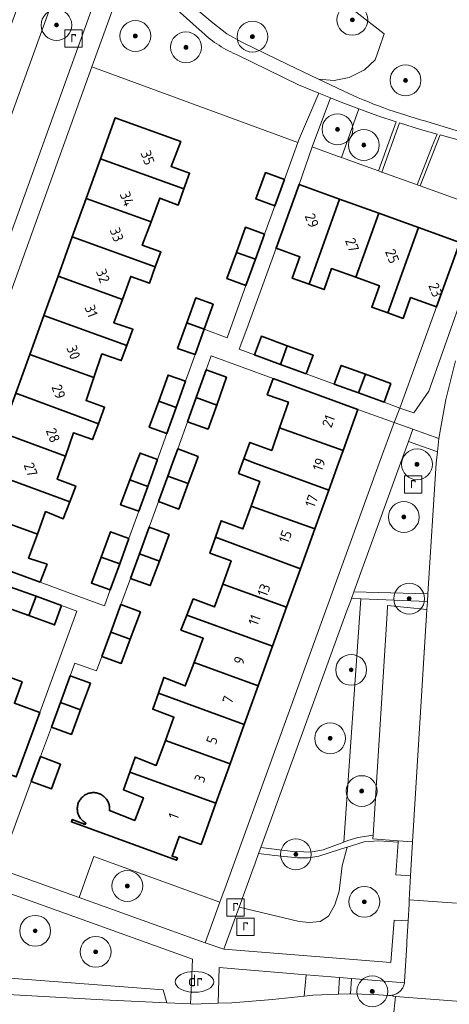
# Model space of a CAD drawing. Extents: x 154222 to 160093, y 456746 to 462495.
# Tile 228 of 256: x 158827 to 158883, y 460930 to 461057. Entities that reach past the tile are written whole.
import ezdxf
from ezdxf.enums import TextEntityAlignment as Align

# ---------------------------------------------------------------- set-up
doc = ezdxf.new("R2010")
doc.units = 0
doc.header["$LTSCALE"] = 0.75
doc.layers.get('0').update_dxf_attribs({"linetype": 'CONTINUOUS'})
for name, color, linetype, lineweight in [('B-XX-GR-BEPLANTING_CULTUUR_BOSPLANTSOEN-GV', 252, 'CONTINUOUS', 18), ('B-XX-GR-BEPLANTING_CULTUUR_HEESTERS-GV', 252, 'CONTINUOUS', 18), ('B-XX-GR-BOOM-S', 252, 'CONTINUOUS', 25), ('B-XX-OG-BEBOUWING-GV', 6, 'CONTINUOUS', 35), ('B-XX-OG-BEBOUWING-T18', 1, 'CONTINUOUS', 18), ('B-XX-OG-TERREIN_CULTUURSCHEIDING-GV', 252, 'CONTINUOUS', 18), ('B-XX-OG-TERREIN_ERF-GV', 252, 'CONTINUOUS', 18), ('B-XX-RI-DRAINAGE_PUT-S', 252, 'CONTINUOUS', 25), ('B-XX-RI-GWA_RIOOLPUT-S', 252, 'CONTINUOUS', 25), ('B-XX-VH-VERHARDING_ASFALT-GV', 252, 'CONTINUOUS', 18), ('B-XX-VH-VERHARDING_STRAATBAKSTEEN-GV', 252, 'CONTINUOUS', 18), ('B-XX-VH-VERHARDING_TEGEL-GV', 252, 'CONTINUOUS', 18)]:
    doc.layers.add(name, color=color, linetype=linetype, lineweight=lineweight)
doc.styles.add('NLCS-ISO', font='NLCS-ISO.ttf')
doc.styles.add('NLCS-ISO-M-T18', font='NLCS-ISO.ttf', dxfattribs={"height": 1.8})

# ---------------------------------------------------------------- blocks, each defined once
blk = doc.blocks.new('SRI-PUT_INSPECTIEPUT_RIOOLPUT-SO')
at = {"color": 0, "linetype": 'ByBlock', "lineweight": 18}
blk.add_lwpolyline([(-1.12, -1.12), (1.12, -1.12), (1.12, 1.12), (-1.12, 1.12)], close=True, dxfattribs=at)
at = {"color": 0, "linetype": 'ByBlock', "lineweight": 18, "style": 'NLCS-ISO'}
blk.add_text('r', height=1.5, dxfattribs=at).set_placement((0, 0.28), align=Align.MIDDLE_CENTER)
blk = doc.blocks.new('SKL-WATER_DRAINAGEPUT-SO')
at = {"color": 0, "linetype": 'ByBlock', "lineweight": 18}
blk.add_ellipse((0, 0), major_axis=(2.5, 0), ratio=0.54, dxfattribs=at)
at = {"color": 0, "linetype": 'ByBlock', "lineweight": 18, "style": 'NLCS-ISO'}
blk.add_text('dr', height=1.5, dxfattribs=at).set_placement((0.12, 0.19), align=Align.MIDDLE_CENTER)
blk = doc.blocks.new('SGR-BOOM_01-SO')
at = {"linetype": 'ByBlock', "lineweight": 18}
h = blk.add_hatch(color=0, dxfattribs=at)
h.dxf.hatch_style = 1
edge = h.paths.add_edge_path()
edge.add_arc((0, 0), 0.25, 0, 360)
at = {"color": 0, "linetype": 'ByBlock', "lineweight": 18}
for radius in [2, 0.25]:
    blk.add_circle((0, 0), radius, dxfattribs=at)

msp = doc.modelspace()

# ---------------------------------------------------------------- linework, layer by layer
at = {"layer": 'B-XX-GR-BEPLANTING_CULTUUR_BOSPLANTSOEN-GV'}
for points in [[(158833.052, 461064.306), (158823.02, 461036.649), (158822.211, 461034.261), (158825.994, 461029.628), (158838.406, 461064.049)], [(158848.588, 461060.193), (158852.254, 461057.059), (158854.091, 461055.647), (158856.117, 461054.524), (158861.984, 461051.649), (158865.966, 461049.75), (158867.994, 461049.592), (158869.928, 461049.958), (158871.95, 461050.978), (158873.3, 461052.278), (158873.856, 461053.74), (158874.501, 461055.639), (158863.459, 461064.224)], [(158840.769, 461062.96), (158836.57, 461051.37), (158863.301, 461041.528), (158863.516, 461042.125), (158866.014, 461047.936), (158863.359, 461049.016), (158855.423, 461052.921), (158855.221, 461053.006), (158854.902, 461053.147), (158854.587, 461053.296), (158854.275, 461053.452), (158853.966, 461053.615), (158853.661, 461053.785), (158853.36, 461053.962), (158853.064, 461054.146), (158852.771, 461054.337), (158852.484, 461054.534), (158852.2, 461054.738), (158851.922, 461054.948), (158851.648, 461055.165), (158851.38, 461055.387), (158851.116, 461055.616), (158850.858, 461055.851), (158847.643, 461058.738)]]:
    msp.add_lwpolyline(points, dxfattribs=at)
for points in [[(158853.182, 460943.064), (158836.807, 460949.001), (158836.089, 460946.974), (158834.913, 460943.655), (158851.271, 460937.802)], [(158849.63, 460935.686), (158819.409, 460946.538), (158818.963, 460944.129), (158819.444, 460941.643), (158825.918, 460933.203), (158845.798, 460931.717), (158846.286, 460930.018), (158849.355, 460929.87), (158849.439, 460931.626), (158849.488, 460932.665)]]:
    msp.add_lwpolyline(points, close=True, dxfattribs=at)
at = {"layer": 'B-XX-GR-BEPLANTING_CULTUUR_HEESTERS-GV'}
for points in [[(158887.248, 461029), (158884.736, 461029.882), (158884.288, 461028.606), (158881.273, 461020.232), (158876.533, 461007.118), (158878.333, 461006.499), (158880.273, 461009.309)], [(158881.385, 461001.446), (158877.648, 461002.795), (158876.626, 461000), (158870.555, 460983.312), (158880.163, 460983.033), (158881.241, 461000), (158881.309, 461000.723)], [(158880.1, 460982.054), (158871.448, 460982.377), (158869.259, 460950.861), (158869.773, 460951.058), (158871.09, 460951.465), (158873.043, 460951.773), (158874.866, 460980.488), (158874.933, 460981.535), (158880.033, 460980.997)], [(158876.293, 460950.841), (158873.776, 460951.012), (158871.901, 460950.908), (158869.669, 460950.21), (158869.038, 460947.801), (158868.656, 460944.506), (158868.083, 460942.741), (158867.257, 460941.245), (158866.197, 460940.561), (158864.749, 460940.432), (158863.456, 460940.559), (158855.681, 460942.423), (158853.692, 460936.956), (158875.346, 460935.245), (158875.786, 460940.746), (158877.595, 460940.644), (158877.714, 460942.808), (158877.744, 460943.357), (158877.917, 460946.491), (158875.979, 460946.599)], [(158864.381, 460933.663), (158853.074, 460934.609), (158852.953, 460929.96), (158854.738, 460930.017), (158860.007, 460930.433), (158864.098, 460930.902)]]:
    msp.add_lwpolyline(points, close=True, dxfattribs=at)
at = {"layer": 'B-XX-OG-BEBOUWING-GV'}
for points in [[(158848.098, 461041.689), (158839.6, 461044.761), (158837.668, 461039.42), (158848.514, 461035.525), (158849.239, 461037.585), (158846.839, 461038.439)], [(158848.514, 461035.525), (158837.668, 461039.42), (158835.816, 461034.299), (158844.242, 461031.28), (158845.379, 461034.34), (158847.778, 461033.434)], [(158861.564, 461036.757), (158859.094, 461037.654), (158857.849, 461034.233), (158860.32, 461033.336)], [(158868.712, 461034.213), (158863.451, 461036.107), (158860.472, 461027.833), (158863.561, 461026.721), (158862.567, 461023.959), (158864.761, 461023.169)], [(158844.242, 461031.28), (158835.816, 461034.299), (158834.016, 461029.321), (158844.801, 461025.414), (158845.512, 461027.386), (158843.113, 461028.24)], [(158873.814, 461032.376), (158868.712, 461034.213), (158864.761, 461023.169), (158866.683, 461022.477), (158867.667, 461025.21), (158870.832, 461024.071)], [(158878.945, 461030.529), (158873.814, 461032.376), (158870.832, 461024.071), (158873.869, 461022.978), (158872.875, 461020.218), (158874.941, 461019.474)], [(158858.982, 461029.662), (158856.511, 461030.56), (158855.328, 461027.308), (158857.802, 461026.421)], [(158884.288, 461028.606), (158878.945, 461030.529), (158874.941, 461019.474), (158876.947, 461018.752), (158877.916, 461021.441), (158881.273, 461020.232)], [(158844.801, 461025.414), (158834.016, 461029.321), (158832.177, 461024.237), (158840.527, 461021.209), (158841.603, 461024.191), (158844.052, 461023.335)], [(158857.802, 461026.421), (158855.328, 461027.308), (158854.093, 461023.913), (158856.562, 461023.015)], [(158840.527, 461021.209), (158832.177, 461024.237), (158830.325, 461019.116), (158841.101, 461015.231), (158841.886, 461017.337), (158839.437, 461018.191)], [(158852.314, 461020.58), (158850.046, 461021.397), (158848.888, 461018.178), (158851.154, 461017.356)], [(158841.101, 461015.231), (158830.325, 461019.116), (158828.502, 461014.075), (158836.828, 461011.07), (158837.877, 461014.142), (158840.376, 461013.287)], [(158851.154, 461017.356), (158848.888, 461018.178), (158847.695, 461014.861), (158849.965, 461014.048)], [(158861.914, 461015.211), (158858.562, 461016.437), (158857.679, 461014.013), (158861.045, 461012.783)], [(158865.262, 461013.986), (158861.914, 461015.211), (158861.045, 461012.783), (158864.378, 461011.565)], [(158836.828, 461011.07), (158828.502, 461014.075), (158826.689, 461009.061), (158837.414, 461005.095), (158838.21, 461007.238), (158835.811, 461008.092)], [(158854.053, 461011.117), (158851.386, 461012.069), (158850.099, 461008.477), (158852.764, 461007.518)], [(158872.053, 461011.501), (158868.902, 461012.654), (158868.018, 461010.234), (158871.176, 461009.079)], [(158848.719, 461010.592), (158846.452, 461011.406), (158845.239, 461008.034), (158847.504, 461007.216)], [(158871.078, 461006.956), (158860.08, 461010.948), (158859.325, 461008.848), (158862.074, 461007.892), (158860.926, 461004.58), (158869.152, 461001.619)], [(158875.352, 461010.295), (158872.053, 461011.501), (158871.176, 461009.079), (158874.468, 461007.875)], [(158837.414, 461005.095), (158826.689, 461009.061), (158824.837, 461003.943), (158833.135, 461000.89), (158834.208, 461003.925), (158836.649, 461003.037)], [(158852.764, 461007.518), (158850.099, 461008.477), (158848.979, 461005.35), (158851.646, 461004.397)], [(158847.504, 461007.216), (158845.239, 461008.034), (158844.019, 461004.644), (158846.286, 461003.83)], [(158869.152, 461001.619), (158860.926, 461004.58), (158859.908, 461001.643), (158857.077, 461002.66), (158856.276, 461000.526), (158857.714, 461000), (158867.302, 460996.492), (158868.568, 461000)], [(158833.135, 461000.89), (158824.837, 461003.943), (158823.411, 460999.999), (158823.007, 460998.883), (158833.698, 460994.948), (158834.486, 460997.012), (158832.074, 460997.89), (158832.82, 461000)], [(158850.372, 461000.839), (158847.718, 461001.828), (158847.05, 461000), (158846.434, 460998.315), (158849.077, 460997.362), (158850.059, 461000)], [(158845.08, 461000.475), (158842.814, 461001.294), (158842.33, 461000), (158841.511, 460997.808), (158843.811, 460996.962), (158844.909, 461000)], [(158857.714, 461000), (158856.276, 461000.526), (158856.078, 460999.999), (158855.596, 460998.656), (158858.358, 460997.615), (158857.221, 460994.425), (158865.482, 460991.446), (158867.302, 460996.492)], [(158833.698, 460994.948), (158823.007, 460998.883), (158821.172, 460993.81), (158829.501, 460990.79), (158830.568, 460993.701), (158832.868, 460992.774)], [(158849.077, 460997.362), (158846.434, 460998.315), (158845.219, 460994.992), (158847.838, 460994.033)], [(158843.811, 460996.962), (158841.511, 460997.808), (158840.305, 460994.581), (158842.647, 460993.738)], [(158865.482, 460991.446), (158857.221, 460994.425), (158856.161, 460991.451), (158853.337, 460992.517), (158852.606, 460990.384), (158863.624, 460986.297)], [(158829.501, 460990.79), (158821.172, 460993.81), (158819.232, 460988.446), (158829.843, 460984.559), (158830.759, 460986.884), (158828.359, 460987.675)], [(158846.612, 460990.738), (158844.012, 460991.69), (158842.742, 460988.217), (158845.325, 460987.282)], [(158841.377, 460990.226), (158838.998, 460991.084), (158837.767, 460987.791), (158840.181, 460986.916)], [(158863.624, 460986.297), (158852.606, 460990.384), (158851.893, 460988.303), (158854.63, 460987.312), (158853.542, 460984.307), (158861.824, 460981.309)], [(158840.181, 460986.916), (158837.767, 460987.791), (158836.509, 460984.424), (158838.961, 460983.539)], [(158845.325, 460987.282), (158842.742, 460988.217), (158841.58, 460985.041), (158844.142, 460984.103)], [(158829.325, 460982.723), (158825.93, 460983.959), (158825.019, 460981.462), (158828.409, 460980.222)], [(158861.824, 460981.309), (158853.542, 460984.307), (158852.471, 460981.348), (158849.721, 460982.376), (158848.895, 460980.281), (158859.999, 460976.251)], [(158832.638, 460981.516), (158829.325, 460982.723), (158828.409, 460980.222), (158831.724, 460979.009)], [(158842.878, 460980.706), (158840.335, 460981.637), (158839.033, 460978.079), (158841.558, 460977.158)], [(158859.999, 460976.251), (158848.895, 460980.281), (158848.128, 460978.338), (158851.015, 460977.284), (158849.829, 460974.14), (158858.143, 460971.106)], [(158841.558, 460977.158), (158839.033, 460978.079), (158837.882, 460974.936), (158840.389, 460974.018)], [(158858.143, 460971.106), (158849.829, 460974.14), (158848.681, 460971.095), (158845.919, 460972.198), (158845.195, 460970.155), (158856.341, 460966.113)], [(158836.377, 460971.44), (158833.765, 460972.406), (158832.492, 460968.957), (158835.107, 460968.01)], [(158827.549, 460971.625), (158825.531, 460972.363), (158821.459, 460961.246), (158826.769, 460959.304), (158829.821, 460967.646), (158826.533, 460968.848)], [(158856.341, 460966.113), (158845.195, 460970.155), (158844.462, 460968.085), (158847.212, 460967.069), (158846.103, 460964.028), (158854.493, 460960.99)], [(158835.107, 460968.01), (158832.492, 460968.957), (158831.317, 460965.774), (158833.923, 460964.811)], [(158854.493, 460960.99), (158846.103, 460964.028), (158844.928, 460960.805), (158842.203, 460961.87), (158841.503, 460959.944), (158852.662, 460955.915)], [(158832.502, 460960.972), (158829.9, 460961.934), (158828.712, 460958.72), (158831.313, 460957.759)], [(158852.662, 460955.915), (158841.503, 460959.944), (158840.657, 460957.616), (158843.267, 460956.602), (158842.126, 460953.666), (158838.854, 460954.938), (158838.855, 460954.945), (158838.865, 460955.074), (158838.868, 460955.203), (158838.862, 460955.333), (158838.849, 460955.462), (158838.827, 460955.589), (158838.798, 460955.715), (158838.761, 460955.839), (158838.716, 460955.961), (158838.664, 460956.079), (158838.605, 460956.194), (158838.539, 460956.305), (158838.466, 460956.412), (158838.386, 460956.514), (158838.301, 460956.611), (158838.209, 460956.703), (158838.112, 460956.788), (158838.01, 460956.868), (158837.904, 460956.941), (158837.793, 460957.008), (158837.678, 460957.067), (158837.559, 460957.119), (158837.438, 460957.164), (158837.314, 460957.201), (158837.188, 460957.231), (158837.06, 460957.252), (158836.932, 460957.266), (158836.802, 460957.272), (158836.673, 460957.269), (158836.544, 460957.259), (158836.416, 460957.241), (158836.289, 460957.215), (158836.164, 460957.181), (158836.042, 460957.139), (158835.922, 460957.091), (158835.806, 460957.034), (158835.693, 460956.971), (158835.584, 460956.9), (158835.48, 460956.824), (158835.381, 460956.74), (158835.287, 460956.652), (158835.199, 460956.557), (158835.117, 460956.457), (158835.041, 460956.352), (158834.972, 460956.242), (158834.909, 460956.129), (158834.854, 460956.012), (158834.806, 460955.892), (158834.766, 460955.769), (158834.733, 460955.644), (158834.709, 460955.517), (158834.692, 460955.388), (158834.683, 460955.259), (158834.682, 460955.13), (158834.689, 460955.001), (158834.704, 460954.872), (158834.726, 460954.745), (158834.757, 460954.619), (158834.796, 460954.496), (158834.841, 460954.375), (158834.895, 460954.257), (158834.955, 460954.142), (158835.023, 460954.032), (158835.097, 460953.926), (158835.178, 460953.825), (158835.264, 460953.729), (158835.357, 460953.638), (158835.455, 460953.554), (158835.558, 460953.475), (158835.665, 460953.403), (158835.777, 460953.338), (158835.712, 460953.159), (158834.031, 460953.773), (158833.921, 460953.472), (158847.552, 460948.499), (158847.661, 460948.8), (158846.984, 460949.047), (158847.9, 460951.587), (158850.728, 460950.555)]]:
    msp.add_lwpolyline(points, close=True, dxfattribs=at)
at = {"layer": 'B-XX-OG-TERREIN_CULTUURSCHEIDING-GV'}
for points in [[(158863.459, 461064.224), (158874.501, 461055.639), (158873.856, 461053.74), (158873.3, 461052.278), (158871.95, 461050.978), (158869.928, 461049.958), (158867.994, 461049.592), (158865.966, 461049.75), (158869.154, 461048.229), (158869.804, 461047.929), (158870.456, 461047.636), (158871.112, 461047.35), (158871.771, 461047.072), (158872.434, 461046.801), (158873.099, 461046.538), (158873.767, 461046.282), (158874.438, 461046.034), (158875.112, 461045.793), (158875.788, 461045.559), (158876.467, 461045.334), (158877.149, 461045.115), (158877.832, 461044.905), (158878.519, 461044.702), (158879.207, 461044.507), (158879.879, 461044.324), (158884.539, 461042.895)], [(158884.698, 461041.719), (158881.732, 461042.533), (158879.174, 461035.914), (158885.986, 461033.45)], [(158802.586, 460932.39), (158837.975, 460930.419), (158846.286, 460930.018), (158845.798, 460931.717), (158825.918, 460933.203)]]:
    msp.add_lwpolyline(points, dxfattribs=at)
for points in [[(158868.571, 461046.896), (158867.531, 461047.319), (158865.15, 461040.971), (158868.294, 461039.836), (158868.965, 461039.594), (158871.201, 461045.916)], [(158873.677, 461044.993), (158871.201, 461045.916), (158868.965, 461039.594), (158873.147, 461038.087), (158873.732, 461037.876), (158876.053, 461044.234)], [(158879.216, 461043.224), (158876.491, 461044.095), (158874.194, 461037.71), (158878.566, 461036.132), (158878.762, 461036.062), (158880.731, 461041.053), (158881.343, 461042.64)], [(158871.448, 460982.377), (158870.232, 460982.423), (158870.102, 460982.066), (158869.702, 460980.967), (158858.487, 460950.137), (158862.274, 460949.68), (158864.91, 460949.531), (158866.582, 460949.837), (158869.259, 460950.861)], [(158869.038, 460947.801), (158869.669, 460950.21), (158868.811, 460949.941), (158866.025, 460949.026), (158864.657, 460948.821), (158863.238, 460948.819), (158860.299, 460949.12), (158858.205, 460949.363), (158857.758, 460948.134), (158857.332, 460946.962), (158855.681, 460942.423), (158863.456, 460940.559), (158864.749, 460940.432), (158866.197, 460940.561), (158867.257, 460941.245), (158868.083, 460942.741), (158868.656, 460944.506)], [(158868.694, 460933.302), (158864.381, 460933.663), (158864.098, 460930.902), (158865.223, 460931.031), (158868.558, 460931.154)], [(158877.119, 460932.598), (158870.243, 460933.173), (158870.119, 460931.201), (158873.058, 460931.108), (158875.087, 460930.971), (158875.117, 460930.97), (158875.243, 460930.97), (158875.369, 460930.979), (158875.493, 460930.996), (158875.5, 460930.997), (158875.617, 460931.02), (158875.738, 460931.052), (158875.858, 460931.092), (158875.974, 460931.14), (158876.088, 460931.194), (158876.197, 460931.256), (158876.303, 460931.325), (158876.404, 460931.4), (158876.499, 460931.481), (158876.59, 460931.569), (158876.675, 460931.662), (158876.753, 460931.76), (158876.826, 460931.863), (158876.891, 460931.97), (158876.95, 460932.081), (158877.002, 460932.196), (158877.046, 460932.314), (158877.082, 460932.434), (158877.111, 460932.557)]]:
    msp.add_lwpolyline(points, close=True, dxfattribs=at)
at = {"layer": 'B-XX-OG-TERREIN_ERF-GV'}
for points in [[(158826.689, 461009.061), (158828.502, 461014.075), (158830.325, 461019.116), (158832.177, 461024.237), (158834.016, 461029.321), (158835.816, 461034.299), (158837.668, 461039.42), (158839.6, 461044.761), (158848.098, 461041.689), (158846.839, 461038.439), (158849.239, 461037.585), (158848.514, 461035.525), (158847.778, 461033.434), (158845.379, 461034.34), (158844.242, 461031.28), (158843.113, 461028.24), (158845.512, 461027.386), (158844.801, 461025.414), (158844.052, 461023.335), (158841.603, 461024.191), (158840.527, 461021.209), (158839.437, 461018.191), (158841.886, 461017.337), (158841.101, 461015.231), (158840.376, 461013.287), (158837.877, 461014.142), (158836.828, 461011.07), (158835.811, 461008.092), (158838.21, 461007.238), (158837.414, 461005.095), (158836.649, 461003.037), (158834.208, 461003.925), (158833.135, 461000.89), (158832.82, 461000), (158832.074, 460997.89), (158834.486, 460997.012), (158833.698, 460994.948), (158832.868, 460992.774), (158830.568, 460993.701), (158829.501, 460990.79), (158828.359, 460987.675), (158830.759, 460986.884), (158829.843, 460984.559), (158835.238, 460982.584), (158838.223, 460981.491), (158838.961, 460983.539), (158836.509, 460984.424), (158837.767, 460987.791), (158838.998, 460991.084), (158841.377, 460990.226), (158842.647, 460993.738), (158840.305, 460994.581), (158841.511, 460997.808), (158842.33, 461000), (158842.814, 461001.294), (158845.08, 461000.475), (158846.286, 461003.83), (158844.019, 461004.644), (158845.239, 461008.034), (158846.452, 461011.406), (158848.719, 461010.592), (158849.965, 461014.048), (158847.695, 461014.861), (158848.888, 461018.178), (158850.046, 461021.397), (158852.314, 461020.58), (158851.154, 461017.356), (158854.101, 461016.245), (158856.562, 461023.015), (158854.093, 461023.913), (158855.328, 461027.308), (158856.511, 461030.56), (158858.982, 461029.662), (158860.32, 461033.336), (158857.849, 461034.233), (158859.094, 461037.654), (158861.564, 461036.757), (158863.301, 461041.528), (158836.57, 461051.37), (158818.018, 461000)], [(158825.531, 460972.363), (158827.549, 460971.625), (158826.533, 460968.848), (158829.821, 460967.646), (158834.63, 460980.792), (158832.638, 460981.516), (158831.724, 460979.009), (158828.409, 460980.222), (158825.019, 460981.462)]]:
    msp.add_lwpolyline(points, dxfattribs=at)
for points in [[(158868.294, 461039.836), (158865.15, 461040.971), (158863.451, 461036.107), (158868.712, 461034.213), (158873.814, 461032.376), (158878.945, 461030.529), (158884.288, 461028.606), (158884.736, 461029.882), (158885.041, 461030.748), (158885.986, 461033.45), (158879.174, 461035.914), (158878.762, 461036.062), (158878.566, 461036.132), (158874.194, 461037.71), (158874.159, 461037.723), (158873.732, 461037.876), (158873.147, 461038.087), (158868.965, 461039.594)], [(158863.561, 461026.721), (158860.472, 461027.833), (158856.673, 461017.415), (158855.697, 461014.739), (158857.679, 461014.013), (158858.562, 461016.437), (158861.914, 461015.211), (158865.262, 461013.986), (158864.378, 461011.565), (158868.018, 461010.234), (158868.902, 461012.654), (158872.053, 461011.501), (158875.352, 461010.295), (158874.468, 461007.875), (158876.533, 461007.118), (158881.273, 461020.232), (158877.916, 461021.441), (158876.947, 461018.752), (158874.941, 461019.474), (158872.875, 461020.218), (158873.869, 461022.978), (158870.832, 461024.071), (158867.667, 461025.21), (158866.683, 461022.477), (158864.761, 461023.169), (158862.567, 461023.959)], [(158860.08, 461010.948), (158852.042, 461013.901), (158851.386, 461012.069), (158854.053, 461011.117), (158852.764, 461007.518), (158851.646, 461004.397), (158848.979, 461005.35), (158847.718, 461001.828), (158850.372, 461000.839), (158850.059, 461000), (158849.077, 460997.362), (158847.838, 460994.033), (158845.219, 460994.992), (158844.012, 460991.69), (158846.612, 460990.738), (158845.325, 460987.282), (158844.142, 460984.103), (158841.58, 460985.041), (158840.335, 460981.637), (158842.878, 460980.706), (158841.558, 460977.158), (158840.389, 460974.018), (158837.882, 460974.936), (158837.192, 460973.057), (158834.38, 460974.073), (158833.765, 460972.406), (158836.377, 460971.44), (158835.107, 460968.01), (158833.923, 460964.811), (158831.317, 460965.774), (158829.9, 460961.934), (158832.502, 460960.972), (158831.313, 460957.759), (158828.712, 460958.72), (158827.314, 460954.942), (158824.516, 460947.376), (158834.913, 460943.655), (158836.089, 460946.974), (158836.807, 460949.001), (158853.182, 460943.064), (158853.984, 460945.274), (158873.85, 461000), (158875.775, 461005.27), (158871.078, 461006.956), (158869.152, 461001.619), (158868.568, 461000), (158867.302, 460996.492), (158865.482, 460991.446), (158863.624, 460986.297), (158861.824, 460981.309), (158859.999, 460976.251), (158858.143, 460971.106), (158856.341, 460966.113), (158854.493, 460960.99), (158852.662, 460955.915), (158850.728, 460950.555), (158847.9, 460951.587), (158846.984, 460949.047), (158847.661, 460948.8), (158847.552, 460948.499), (158833.921, 460953.472), (158834.031, 460953.773), (158835.712, 460953.159), (158835.777, 460953.338), (158835.665, 460953.403), (158835.558, 460953.475), (158835.455, 460953.554), (158835.357, 460953.638), (158835.264, 460953.729), (158835.178, 460953.825), (158835.097, 460953.926), (158835.023, 460954.032), (158834.955, 460954.142), (158834.895, 460954.257), (158834.841, 460954.375), (158834.796, 460954.496), (158834.757, 460954.619), (158834.726, 460954.745), (158834.704, 460954.872), (158834.689, 460955.001), (158834.682, 460955.13), (158834.683, 460955.259), (158834.692, 460955.388), (158834.709, 460955.517), (158834.733, 460955.644), (158834.766, 460955.769), (158834.806, 460955.892), (158834.854, 460956.012), (158834.909, 460956.129), (158834.972, 460956.242), (158835.041, 460956.352), (158835.117, 460956.457), (158835.199, 460956.557), (158835.287, 460956.652), (158835.381, 460956.74), (158835.48, 460956.824), (158835.584, 460956.9), (158835.693, 460956.971), (158835.806, 460957.034), (158835.922, 460957.091), (158836.042, 460957.139), (158836.164, 460957.181), (158836.289, 460957.215), (158836.416, 460957.241), (158836.544, 460957.259), (158836.673, 460957.269), (158836.802, 460957.272), (158836.932, 460957.266), (158837.06, 460957.252), (158837.188, 460957.231), (158837.314, 460957.201), (158837.438, 460957.164), (158837.559, 460957.119), (158837.678, 460957.067), (158837.793, 460957.008), (158837.904, 460956.941), (158838.01, 460956.868), (158838.112, 460956.788), (158838.209, 460956.703), (158838.301, 460956.611), (158838.386, 460956.514), (158838.466, 460956.412), (158838.539, 460956.305), (158838.605, 460956.194), (158838.664, 460956.079), (158838.716, 460955.961), (158838.761, 460955.839), (158838.798, 460955.715), (158838.827, 460955.589), (158838.849, 460955.462), (158838.862, 460955.333), (158838.868, 460955.203), (158838.865, 460955.074), (158838.855, 460954.945), (158838.854, 460954.938), (158842.126, 460953.666), (158843.267, 460956.602), (158840.657, 460957.616), (158841.503, 460959.944), (158842.203, 460961.87), (158844.928, 460960.805), (158846.103, 460964.028), (158847.212, 460967.069), (158844.462, 460968.085), (158845.195, 460970.155), (158845.919, 460972.198), (158848.681, 460971.095), (158849.829, 460974.14), (158851.015, 460977.284), (158848.128, 460978.338), (158848.895, 460980.281), (158849.721, 460982.376), (158852.471, 460981.348), (158853.542, 460984.307), (158854.63, 460987.312), (158851.893, 460988.303), (158852.606, 460990.384), (158853.337, 460992.517), (158856.161, 460991.451), (158857.221, 460994.425), (158858.358, 460997.615), (158855.596, 460998.656), (158856.078, 460999.999), (158856.276, 461000.526), (158857.077, 461002.66), (158859.908, 461001.643), (158860.926, 461004.58), (158862.074, 461007.892), (158859.325, 461008.848)]]:
    msp.add_lwpolyline(points, close=True, dxfattribs=at)
at = {"layer": 'B-XX-VH-VERHARDING_ASFALT-GV'}
for points in [[(158875.636, 460927.976), (158875.966, 460930.855), (158875.639, 460930.88), (158875.5, 460930.997), (158875.493, 460930.996), (158875.369, 460930.979), (158875.243, 460930.97), (158875.117, 460930.97), (158875.087, 460930.971), (158873.058, 460931.108), (158870.119, 460931.201), (158869.969, 460931.206), (158868.558, 460931.154), (158865.223, 460931.031), (158864.098, 460930.902), (158860.007, 460930.433), (158854.738, 460930.017), (158852.953, 460929.96), (158849.655, 460929.856), (158849.355, 460929.87), (158846.286, 460930.018), (158837.975, 460930.419), (158802.586, 460932.39), (158724.567, 460936.697)], [(158884.25, 460927.604), (158884.43, 460930.21), (158875.966, 460930.855), (158875.636, 460927.976)]]:
    msp.add_lwpolyline(points, dxfattribs=at)
at = {"layer": 'B-XX-VH-VERHARDING_STRAATBAKSTEEN-GV'}
for points in [[(158829.509, 461066.161), (158829.531, 461066.229), (158818.897, 461037.127), (158819.188, 461037.357), (158819.558, 461037.376), (158822.389, 461036.385), (158822.752, 461036.404), (158823.02, 461036.649), (158833.052, 461064.306), (158829.836, 461065.422), (158829.83, 461065.426), (158829.768, 461065.463), (158829.711, 461065.507), (158829.659, 461065.557), (158829.614, 461065.613), (158829.574, 461065.673), (158829.542, 461065.738), (158829.517, 461065.805), (158829.499, 461065.875), (158829.49, 461065.946), (158829.488, 461066.018), (158829.495, 461066.09)], [(158880.033, 460980.997), (158874.933, 460981.535), (158874.866, 460980.488), (158873.043, 460951.773), (158873.04, 460951.734), (158873.011, 460951.275), (158874.628, 460951.153), (158876.307, 460951.026), (158878.162, 460950.887)]]:
    msp.add_lwpolyline(points, close=True, dxfattribs=at)
for points in [[(158883.76, 461013.227), (158882.487, 461008.245), (158881.598, 461003.18), (158881.492, 461002.313), (158881.385, 461001.446), (158881.309, 461000.723), (158881.241, 461000), (158880.163, 460983.033), (158880.1, 460982.054), (158880.033, 460980.997), (158878.162, 460950.887), (158877.917, 460946.491), (158877.744, 460943.357), (158883.857, 460942.959)], [(158883.857, 460942.959), (158877.744, 460943.357), (158877.714, 460942.808), (158877.595, 460940.644), (158877.448, 460937.987), (158877.423, 460937.539), (158877.145, 460932.806), (158877.132, 460932.681), (158877.119, 460932.598), (158877.111, 460932.557), (158877.082, 460932.434), (158877.046, 460932.314), (158877.002, 460932.196), (158876.95, 460932.081), (158876.891, 460931.97), (158876.826, 460931.863), (158876.753, 460931.76), (158876.675, 460931.662), (158876.59, 460931.569), (158876.499, 460931.481), (158876.404, 460931.4), (158876.303, 460931.325), (158876.197, 460931.256), (158876.088, 460931.194), (158875.974, 460931.14), (158875.858, 460931.092), (158875.738, 460931.052), (158875.617, 460931.02), (158875.5, 460930.997), (158875.639, 460930.88), (158875.966, 460930.855), (158884.43, 460930.21)]]:
    msp.add_lwpolyline(points, dxfattribs=at)
at = {"layer": 'B-XX-VH-VERHARDING_TEGEL-GV'}
for points in [[(158838.406, 461064.049), (158825.994, 461029.628), (158825.449, 461028.025), (158825.403, 461027.899), (158823.965, 461023.966), (158823.598, 461022.953), (158823.421, 461022.463), (158820.459, 461014.032), (158820.206, 461013.294), (158820.201, 461013.281), (158815.506, 461000), (158813.377, 460993.851), (158811.867, 460989.703), (158811.671, 460989.165), (158813.874, 460988.356), (158814.352, 460990.234), (158818.018, 461000), (158836.57, 461051.37), (158840.769, 461062.96)], [(158884.539, 461042.895), (158879.879, 461044.324), (158879.207, 461044.507), (158878.519, 461044.702), (158877.832, 461044.905), (158877.149, 461045.115), (158876.467, 461045.334), (158875.788, 461045.559), (158875.112, 461045.793), (158874.438, 461046.034), (158873.767, 461046.282), (158873.099, 461046.538), (158872.434, 461046.801), (158871.771, 461047.072), (158871.112, 461047.35), (158870.456, 461047.636), (158869.804, 461047.929), (158869.154, 461048.229), (158865.966, 461049.75), (158861.984, 461051.649), (158856.117, 461054.524), (158854.091, 461055.647), (158852.254, 461057.059), (158848.588, 461060.193)], [(158847.643, 461058.738), (158850.858, 461055.851), (158851.116, 461055.616), (158851.38, 461055.387), (158851.648, 461055.165), (158851.922, 461054.948), (158852.2, 461054.738), (158852.484, 461054.534), (158852.771, 461054.337), (158853.064, 461054.146), (158853.36, 461053.962), (158853.661, 461053.785), (158853.966, 461053.615), (158854.275, 461053.452), (158854.587, 461053.296), (158854.902, 461053.147), (158855.221, 461053.006), (158855.423, 461052.921), (158863.359, 461049.016), (158866.014, 461047.936), (158867.531, 461047.319), (158868.571, 461046.896), (158871.201, 461045.916), (158873.677, 461044.993), (158876.053, 461044.234), (158873.732, 461037.876), (158874.159, 461037.723), (158874.194, 461037.71), (158876.491, 461044.095), (158879.216, 461043.224), (158881.343, 461042.64), (158880.731, 461041.053), (158878.762, 461036.062), (158879.174, 461035.914), (158881.732, 461042.533), (158884.698, 461041.719)], [(158824.516, 460947.376), (158827.314, 460954.942), (158828.712, 460958.72), (158829.9, 460961.934), (158831.317, 460965.774), (158832.492, 460968.957), (158833.765, 460972.406), (158834.38, 460974.073), (158837.192, 460973.057), (158837.882, 460974.936), (158839.033, 460978.079), (158840.335, 460981.637), (158841.58, 460985.041), (158842.742, 460988.217), (158844.012, 460991.69), (158845.219, 460994.992), (158846.434, 460998.315), (158847.05, 461000), (158847.718, 461001.828), (158848.979, 461005.35), (158850.099, 461008.477), (158851.386, 461012.069), (158852.042, 461013.901), (158860.08, 461010.948), (158871.078, 461006.956), (158875.775, 461005.27), (158876.533, 461007.118), (158874.468, 461007.875), (158871.176, 461009.079), (158868.018, 461010.234), (158864.378, 461011.565), (158861.045, 461012.783), (158857.679, 461014.013), (158855.697, 461014.739), (158856.673, 461017.415), (158860.472, 461027.833), (158863.451, 461036.107), (158865.15, 461040.971), (158867.531, 461047.319), (158866.014, 461047.936), (158863.516, 461042.125), (158863.301, 461041.528), (158861.564, 461036.757), (158860.32, 461033.336), (158858.982, 461029.662), (158857.802, 461026.421), (158856.562, 461023.015), (158854.101, 461016.245), (158851.154, 461017.356), (158849.965, 461014.048), (158848.719, 461010.592), (158847.504, 461007.216), (158846.286, 461003.83), (158845.08, 461000.475), (158844.909, 461000), (158843.811, 460996.962), (158842.647, 460993.738), (158841.377, 460990.226), (158840.181, 460986.916), (158838.961, 460983.539), (158838.223, 460981.491), (158835.238, 460982.584), (158829.843, 460984.559), (158819.232, 460988.446)], [(158887.248, 461029), (158880.273, 461009.309), (158878.333, 461006.499), (158876.533, 461007.118), (158875.775, 461005.27), (158878.221, 461004.392), (158881.598, 461003.18), (158882.487, 461008.245), (158883.76, 461013.227)], [(158825.93, 460983.959), (158829.325, 460982.723), (158832.638, 460981.516), (158834.63, 460980.792), (158829.821, 460967.646), (158826.769, 460959.304)], [(158819.409, 460946.538), (158849.63, 460935.686), (158849.488, 460932.665), (158849.439, 460931.626), (158849.355, 460929.87), (158849.655, 460929.856), (158852.953, 460929.96), (158853.074, 460934.609), (158864.381, 460933.663), (158868.694, 460933.302), (158870.243, 460933.173), (158877.119, 460932.598), (158877.132, 460932.681), (158877.145, 460932.806), (158877.423, 460937.539), (158877.448, 460937.987), (158877.595, 460940.644), (158875.786, 460940.746), (158875.346, 460935.245), (158853.692, 460936.956), (158851.271, 460937.802), (158834.913, 460943.655), (158824.516, 460947.376)]]:
    msp.add_lwpolyline(points, dxfattribs=at)
for points in [[(158878.221, 461004.392), (158875.775, 461005.27), (158873.85, 461000), (158853.984, 460945.274), (158853.182, 460943.064), (158851.271, 460937.802), (158853.692, 460936.956), (158855.681, 460942.423), (158857.332, 460946.962), (158857.758, 460948.134), (158858.205, 460949.363), (158858.487, 460950.137), (158869.702, 460980.967), (158870.102, 460982.066), (158870.232, 460982.423), (158870.555, 460983.312), (158876.626, 461000), (158877.648, 461002.795)], [(158881.598, 461003.18), (158878.221, 461004.392), (158877.648, 461002.795), (158881.385, 461001.446), (158881.492, 461002.313)], [(158880.163, 460983.033), (158870.555, 460983.312), (158870.232, 460982.423), (158871.448, 460982.377), (158880.1, 460982.054)], [(158873.04, 460951.734), (158873.043, 460951.773), (158871.09, 460951.465), (158869.773, 460951.058), (158869.259, 460950.861), (158866.582, 460949.837), (158864.91, 460949.531), (158862.274, 460949.68), (158858.487, 460950.137), (158858.205, 460949.363), (158860.299, 460949.12), (158863.238, 460948.819), (158864.657, 460948.821), (158866.025, 460949.026), (158868.811, 460949.941), (158869.669, 460950.21), (158871.901, 460950.908), (158873.776, 460951.012), (158876.293, 460950.841), (158876.307, 460951.026), (158874.628, 460951.153), (158873.011, 460951.275)], [(158878.162, 460950.887), (158876.307, 460951.026), (158876.293, 460950.841), (158875.979, 460946.599), (158877.917, 460946.491)], [(158870.243, 460933.173), (158868.694, 460933.302), (158868.558, 460931.154), (158869.969, 460931.206), (158870.119, 460931.201)]]:
    msp.add_lwpolyline(points, close=True, dxfattribs=at)

# ---------------------------------------------------------------- block references
at = {"layer": 'B-XX-GR-BOOM-S'}
for p in [(158870.349, 461057.454), (158831.976, 461056.779), (158842.216, 461055.358), (158857.399, 461055.263), (158848.777, 461053.896), (158877.256, 461049.616), (158868.43, 461043.264), (158871.846, 461041.214), (158878.75, 460999.83), (158877.042, 460992.997), (158877.725, 460982.407), (158870.209, 460973.182), (158867.476, 460964.3), (158871.576, 460957.467), (158863.035, 460949.268), (158841.17, 460945.168), (158871.918, 460943.118), (158829.213, 460939.36), (158837.071, 460936.627), (158872.942, 460931.503)]:
    msp.add_blockref('SGR-BOOM_01-SO', p, dxfattribs=at)
at = {"layer": 'B-XX-RI-DRAINAGE_PUT-S'}
msp.add_blockref('SKL-WATER_DRAINAGEPUT-SO', (158849.888, 460932.737), dxfattribs=at)
at = {"layer": 'B-XX-RI-GWA_RIOOLPUT-S'}
for p in [(158834.188, 461055.018), (158878.259, 460997.201), (158855.2, 460942.383), (158856.49, 460939.888)]:
    msp.add_blockref('SRI-PUT_INSPECTIEPUT_RIOOLPUT-SO', p, dxfattribs=at)

# ---------------------------------------------------------------- texts
at = {"layer": 'B-XX-OG-BEBOUWING-T18', "style": 'NLCS-ISO-M-T18'}
for s, rotation, p in [('35', 290.4, (158843.804, 461039.582)), ('34', 290.4, (158841.113, 461034.232)), ('29', 290.9, (158865.105, 461031.436)), ('33', 290.4, (158839.792, 461029.612)), ('27', 290.9, (158870.33, 461028.275)), ('25', 290.9, (158875.538, 461026.816)), ('32', 290.4, (158838.014, 461024.262)), ('23', 290.9, (158881.145, 461022.439)), ('31', 290.4, (158836.494, 461019.703)), ('30', 290.4, (158834.186, 461014.353)), ('29', 290.4, (158832.257, 461009.246)), ('21', 69.6, (158867.256, 461005.416)), ('28', 290.4, (158831.531, 461003.593)), ('19', 69.6, (158866.043, 460999.823)), ('27', 290.4, (158828.64, 460999.155)), ('17', 69.6, (158865.07, 460995.081)), ('15', 69.6, (158861.668, 460990.461)), ('13', 69.6, (158858.887, 460983.531)), ('11', 69.6, (158857.657, 460979.64)), ('9', 69.6, (158855.696, 460974.412)), ('7', 69.6, (158854.237, 460969.305)), ('5', 69.6, (158852.155, 460964.077)), ('3', 69.6, (158850.591, 460959.092)), ('1', 69.6, (158847.17, 460954.228))]:
    msp.add_text(s, height=1.35, rotation=rotation, dxfattribs=at).set_placement(p, align=Align.MIDDLE_CENTER)

doc.saveas('drawing.dxf')
